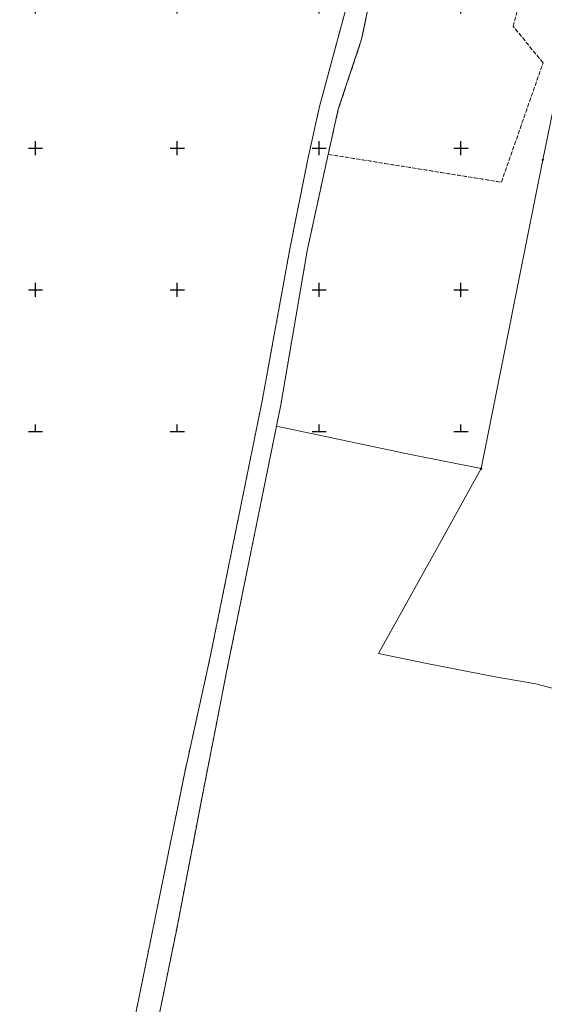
# Model space of a CAD drawing. Header units: metres. Extents: x 7523615 to 7533948, y 5492686 to 5502120.
# Tile 145 of 256: x 7531044 to 7531229, y 5496048 to 5496395. Entities that reach past the tile are written whole.
import ezdxf

# ---------------------------------------------------------------- set-up
doc = ezdxf.new("R2010")
doc.units = ezdxf.units.M
for name, pattern in [('219-500', [0]), ('egkk-500', [2, 1.5, -0.5]), ('egug-500', [1, 0.5, -0.5])]:
    doc.linetypes.add(name, pattern=pattern)
doc.layers.get('0').update_dxf_attribs({"color": 2, "lineweight": 5})

# ---------------------------------------------------------------- blocks, each defined once
blk = doc.blocks.new('203')
at = {"linetype": 'Continuous', "lineweight": 0}
h = blk.add_hatch(color=0, dxfattribs=at)
edge = h.paths.add_edge_path()
edge.add_arc((0, 0), 0.045, 0, 360)
blk = doc.blocks.new('202')
at = {"color": 0, "linetype": 'Continuous', "lineweight": 0}
blk.add_circle((0, 0), 0.25, dxfattribs=at)
blk = doc.blocks.new('RAMKA500K')
at = {"color": 0}
for p, q in [((0, 247.5), (0, 250)), ((0, 250), (2.5, 250)), ((47.5, 250), (52.5, 250)), ((50, 247.5), (50, 250)), ((97.5, 250), (102.5, 250)), ((100, 247.5), (100, 250)), ((147.5, 250), (152.5, 250)), ((150, 247.5), (150, 250)), ((197.5, 250), (202.5, 250)), ((200, 247.5), (200, 250)), ((247.5, 250), (252.5, 250)), ((250, 247.5), (250, 250)), ((297.5, 250), (302.5, 250)), ((300, 247.5), (300, 250)), ((347.5, 250), (352.5, 250)), ((350, 247.5), (350, 250)), ((397.5, 250), (400, 250)), ((400, 247.5), (400, 250)), ((0, 197.5), (0, 202.5)), ((50, 197.5), (50, 202.5)), ((100, 197.5), (100, 202.5)), ((150, 197.5), (150, 202.5)), ((200, 197.5), (200, 202.5)), ((250, 197.5), (250, 202.5)), ((300, 197.5), (300, 202.5)), ((350, 197.5), (350, 202.5)), ((400, 197.5), (400, 202.5)), ((0, 200), (2.5, 200)), ((47.5, 200), (52.5, 200)), ((97.5, 200), (102.5, 200)), ((147.5, 200), (152.5, 200)), ((197.5, 200), (202.5, 200)), ((247.5, 200), (252.5, 200)), ((297.5, 200), (302.5, 200)), ((347.5, 200), (352.5, 200)), ((397.5, 200), (400, 200)), ((0, 147.5), (0, 152.5)), ((0, 150), (2.5, 150)), ((47.5, 150), (52.5, 150)), ((50, 147.5), (50, 152.5)), ((97.5, 150), (102.5, 150)), ((100, 147.5), (100, 152.5)), ((147.5, 150), (152.5, 150)), ((150, 147.5), (150, 152.5)), ((197.5, 150), (202.5, 150)), ((200, 147.5), (200, 152.5)), ((247.5, 150), (252.5, 150)), ((250, 147.5), (250, 152.5)), ((297.5, 150), (302.5, 150)), ((300, 147.5), (300, 152.5)), ((347.5, 150), (352.5, 150)), ((350, 147.5), (350, 152.5)), ((397.5, 150), (400, 150)), ((400, 147.5), (400, 152.5)), ((0, 97.5), (0, 102.5)), ((50, 97.5), (50, 102.5)), ((100, 97.5), (100, 102.5)), ((150, 97.5), (150, 102.5)), ((200, 97.5), (200, 102.5)), ((250, 97.5), (250, 102.5)), ((300, 97.5), (300, 102.5)), ((350, 97.5), (350, 102.5)), ((400, 97.5), (400, 102.5)), ((0, 100), (2.5, 100)), ((47.5, 100), (52.5, 100)), ((97.5, 100), (102.5, 100)), ((147.5, 100), (152.5, 100)), ((197.5, 100), (202.5, 100)), ((247.5, 100), (252.5, 100)), ((297.5, 100), (302.5, 100)), ((347.5, 100), (352.5, 100)), ((397.5, 100), (400, 100)), ((0, 47.5), (0, 52.5)), ((50, 47.5), (50, 52.5)), ((100, 47.5), (100, 52.5)), ((150, 47.5), (150, 52.5)), ((200, 47.5), (200, 52.5)), ((250, 47.5), (250, 52.5)), ((300, 47.5), (300, 52.5)), ((350, 47.5), (350, 52.5)), ((400, 47.5), (400, 52.5)), ((0, 50), (2.5, 50)), ((47.5, 50), (52.5, 50)), ((97.5, 50), (102.5, 50)), ((147.5, 50), (152.5, 50)), ((197.5, 50), (202.5, 50)), ((247.5, 50), (252.5, 50)), ((297.5, 50), (302.5, 50)), ((347.5, 50), (352.5, 50)), ((397.5, 50), (400, 50)), ((0, 0), (0, 2.5)), ((0, 0), (2.5, 0)), ((47.5, 0), (52.5, 0)), ((50, 0), (50, 2.5)), ((97.5, 0), (102.5, 0)), ((100, 0), (100, 2.5)), ((147.5, 0), (152.5, 0)), ((150, 0), (150, 2.5)), ((197.5, 0), (202.5, 0)), ((200, 0), (200, 2.5)), ((247.5, 0), (252.5, 0)), ((250, 0), (250, 2.5)), ((297.5, 0), (302.5, 0)), ((300, 0), (300, 2.5)), ((347.5, 0), (352.5, 0)), ((350, 0), (350, 2.5)), ((397.5, 0), (400, 0)), ((400, 0), (400, 2.5))]:
    blk.add_line(p, q, dxfattribs=at)

msp = doc.modelspace()

# ---------------------------------------------------------------- linework, layer by layer
at = {"layer": '217-kontur klasyfikacyjny', "color": 7, "linetype": 'egkk-500', "lineweight": 18, "flags": 128}
for points in [[(7531171.86, 5496421.75), (7531165, 5496388.43)], [(7531218.41, 5496393.01), (7531220.29, 5496399.97)], [(7531228.95, 5496380.11), (7531218.41, 5496393.01)], [(7531165, 5496388.43), (7531156.76, 5496363.74)], [(7531214.27, 5496338), (7531228.95, 5496380.11)], [(7531156.76, 5496363.74), (7531153.2, 5496347.82)], [(7531153.2, 5496347.82), (7531214.27, 5496338)]]:
    msp.add_lwpolyline(points, dxfattribs=at)
at = {"layer": '218-kontur użytku gruntowego', "color": 7, "linetype": 'egug-500', "lineweight": 18, "flags": 128}
for points in [[(7531171.86, 5496421.75), (7531165, 5496388.43)], [(7531160.61, 5496403.56), (7531154.77, 5496381.86)], [(7531218.41, 5496393.01), (7531220.29, 5496399.97)], [(7531228.95, 5496380.11), (7531218.41, 5496393.01)], [(7531165, 5496388.43), (7531156.76, 5496363.74)], [(7531154.77, 5496381.86), (7531150.49, 5496365.93)], [(7531214.27, 5496338), (7531228.95, 5496380.11)], [(7531150.17, 5496364.76), (7531146, 5496346.07)], [(7531150.49, 5496365.93), (7531150.17, 5496364.76)], [(7531156.76, 5496363.74), (7531153.2, 5496347.82)], [(7531151.87, 5496341.89), (7531153.2, 5496347.82)], [(7531153.2, 5496347.82), (7531214.27, 5496338)], [(7531146, 5496346.07), (7531139.69, 5496314.48)], [(7531145.79, 5496313.81), (7531151.87, 5496341.89)], [(7531139.69, 5496314.48), (7531132.16, 5496273.13)], [(7531136.49, 5496259.46), (7531145.79, 5496313.81)], [(7531132.16, 5496273.13), (7531129.93, 5496260.88)], [(7531129.93, 5496260.88), (7531111.62, 5496170.46)], [(7531134.96, 5496251.93), (7531136.49, 5496259.46)], [(7531122.5, 5496190.41), (7531134.96, 5496251.93)], [(7531117.28, 5496164.67), (7531122.5, 5496190.41)], [(7531111.62, 5496170.46), (7531108.77, 5496157.57)], [(7531114.49, 5496150.49), (7531117.28, 5496164.67)], [(7531108.77, 5496157.57), (7531106.71, 5496148.25)], [(7531106.71, 5496148.25), (7531102.49, 5496129.22)], [(7531108.82, 5496121.68), (7531114.49, 5496150.49)], [(7531102.49, 5496129.22), (7531101.19, 5496122.75)], [(7531101.19, 5496122.75), (7531096.66, 5496100.27)], [(7531107.99, 5496117.32), (7531108.82, 5496121.68)], [(7531105.38, 5496103.7), (7531107.99, 5496117.32)], [(7531099.78, 5496074.49), (7531105.38, 5496103.7)], [(7531096.66, 5496100.27), (7531080.74, 5496022.16)], [(7531096.85, 5496060.14), (7531099.78, 5496074.49)], [(7531087.38, 5496013.71), (7531096.85, 5496060.14)]]:
    msp.add_lwpolyline(points, dxfattribs=at)
at = {"layer": '219-działka ewidencyjna', "color": 3, "linetype": '219-500', "lineweight": 18, "flags": 128}
for points in [[(7531228.88, 5496345.88), (7531244.99, 5496424.47)], [(7531165, 5496388.43), (7531171.86, 5496421.75)], [(7531150.17, 5496364.76), (7531160.61, 5496403.56)], [(7531156.76, 5496363.74), (7531165, 5496388.43)], [(7531146, 5496346.07), (7531150.17, 5496364.76)], [(7531151.87, 5496341.89), (7531156.76, 5496363.74)], [(7531139.69, 5496314.48), (7531146, 5496346.07)], [(7531207.11, 5496236.91), (7531228.88, 5496345.88)], [(7531145.79, 5496313.81), (7531151.87, 5496341.89)], [(7531129.93, 5496260.88), (7531139.69, 5496314.48)], [(7531136.49, 5496259.46), (7531145.79, 5496313.81)], [(7531111.62, 5496170.46), (7531129.93, 5496260.88)], [(7531134.96, 5496251.93), (7531136.49, 5496259.46)], [(7531117.28, 5496164.67), (7531134.96, 5496251.93)], [(7531182.22, 5496241.94), (7531134.96, 5496251.93)], [(7531182.22, 5496241.94), (7531207.11, 5496236.91)], [(7531193.59, 5496212.52), (7531207.11, 5496236.91)], [(7531170.99, 5496171.69), (7531193.59, 5496212.52)], [(7531108.77, 5496157.57), (7531111.62, 5496170.46)], [(7531170.99, 5496171.69), (7531187.44, 5496168.32)], [(7531187.44, 5496168.32), (7531212.03, 5496163.42)], [(7531114.49, 5496150.49), (7531117.28, 5496164.67)], [(7531212.03, 5496163.42), (7531226.37, 5496160.98)], [(7531226.37, 5496160.98), (7531248.61, 5496155.1)], [(7531102.49, 5496129.22), (7531108.77, 5496157.57)], [(7531108.82, 5496121.68), (7531114.49, 5496150.49)], [(7531101.19, 5496122.75), (7531102.49, 5496129.22)], [(7531096.66, 5496100.27), (7531101.19, 5496122.75)], [(7531099.78, 5496074.49), (7531108.82, 5496121.68)], [(7531080.74, 5496022.16), (7531096.66, 5496100.27)], [(7531087.38, 5496013.71), (7531099.78, 5496074.49)]]:
    msp.add_lwpolyline(points, dxfattribs=at)

# ---------------------------------------------------------------- block references
at = {"layer": '202-punkt graniczny', "color": 7, "linetype": 'CONTINUOUS', "lineweight": 18}
for p in [(7531228.88, 5496345.88), (7531207.11, 5496236.91)]:
    msp.add_blockref('202', p, dxfattribs=at)
at = {"layer": '203-punkt graniczny', "color": 3, "linetype": 'CONTINUOUS', "lineweight": 18}
for p in [(7531165, 5496388.43), (7531150.17, 5496364.76), (7531156.76, 5496363.74), (7531146, 5496346.07), (7531151.87, 5496341.89), (7531139.69, 5496314.48), (7531145.79, 5496313.81), (7531129.93, 5496260.88), (7531136.49, 5496259.46), (7531134.96, 5496251.93), (7531182.22, 5496241.94), (7531193.59, 5496212.52), (7531111.62, 5496170.46), (7531170.99, 5496171.69), (7531187.44, 5496168.32), (7531117.28, 5496164.67), (7531212.03, 5496163.42), (7531226.37, 5496160.98), (7531108.77, 5496157.57), (7531114.49, 5496150.49), (7531102.49, 5496129.22), (7531101.19, 5496122.75), (7531108.82, 5496121.68), (7531096.66, 5496100.27), (7531099.78, 5496074.49)]:
    msp.add_blockref('203', p, dxfattribs=at)
at = {"layer": 'Wstawianie ramki sekcyjnej z opisem', "color": 7, "linetype": 'CONTINUOUS', "lineweight": 13}
for p in [(7530800, 5496250), (7531200, 5496250)]:
    msp.add_blockref('RAMKA500K', p, dxfattribs=at)

doc.saveas('drawing.dxf')
